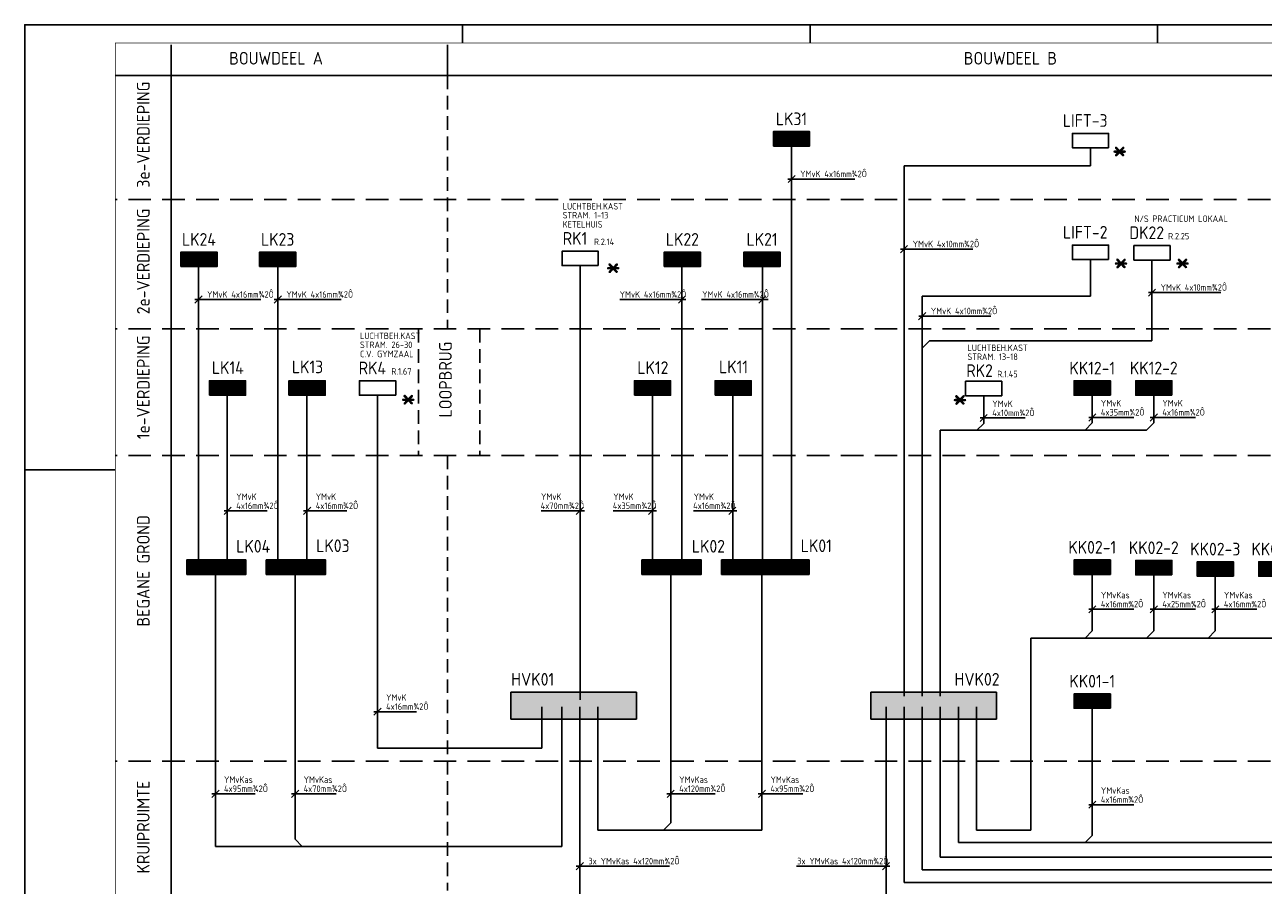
# Model space of a CAD drawing. Header units: millimetres. Extents: x 0 to 594, y 0 to 420.
# Tile 2 of 3: x 0 to 342, y 182 to 420. Entities that reach past the tile are written whole.
import ezdxf
from ezdxf.enums import TextEntityAlignment as Align

# ---------------------------------------------------------------- set-up
doc = ezdxf.new("R2010")
doc.units = ezdxf.units.MM
doc.linetypes.add('B0701', pattern=[9.375, 6.25, -3.125])
doc.linetypes.add('HIDDEN', pattern=[0.375, 0.25, -0.125])
doc.layers.get('0').update_dxf_attribs({"linetype": 'CONTINUOUS'})
for name, color, linetype in [('EB62205-_ATTRIB', 2, 'CONTINUOUS'), ('EB63105-_ATTRIB', 2, 'CONTINUOUS'), ('EL$2B---_KADER', 4, 'CONTINUOUS'), ('EL62205-_KRACHT-KAST', 3, 'CONTINUOUS'), ('EL63105-_LICHT-KAST', 3, 'CONTINUOUS'), ('LIJN025', 10, 'CONTINUOUS'), ('LIJN035', 50, 'CONTINUOUS'), ('LIJN050', 90, 'CONTINUOUS'), ('TEKST18', 1, 'CONTINUOUS'), ('TEKST25', 10, 'CONTINUOUS'), ('TEKST35', 2, 'CONTINUOUS'), ('TEKST50', 90, 'CONTINUOUS')]:
    doc.layers.add(name, color=color, linetype=linetype)
doc.styles.add('1_8', font='ISO', dxfattribs={"height": 1.8})
doc.styles.add('3_5', font='iso.shx', dxfattribs={"height": 3.5})
doc.styles.add('5_0', font='iso.shx')
doc.styles.add('ISO', font='ISO.SHX')
doc.styles.add('ROMAND', font='romand')

# ---------------------------------------------------------------- blocks, each defined once
blk = doc.blocks.new('A2')
at = {"layer": 'LIJN025'}
for p, q in [((121, 415), (121, 420)), ((217, 415), (217, 420)), ((313, 415), (313, 420)), ((0, 297), (25, 297))]:
    blk.add_line(p, q, dxfattribs=at)
blk.add_lwpolyline([(0, 0), (0, 420), (594, 420), (594, 0)], close=True, dxfattribs=at)
at = {"layer": 'LIJN050', "const_width": 0.2}
blk.add_lwpolyline([(589, 415), (25, 415), (25, 5), (589, 5)], close=True, dxfattribs=at)
at = {"layer": 'TEKST25', "style": 'ROMAND', "width": 2.899115}
blk.add_attdef('STATUS', text='', height=2.5, dxfattribs=at).set_placement((548, 71.5), (587, 71.5), align=Align.FIT)
at = {"layer": 'TEKST25', "style": 'ISO'}
for tag, p in [('E', (549.25, 66)), ('NAAM-E', (560.75, 66)), ('DATUM-E', (579, 66)), ('D', (549.25, 61)), ('NAAM-D', (560.75, 61)), ('DATUM-D', (579, 61)), ('C', (549.25, 56)), ('NAAM-C', (560.75, 56)), ('DATUM-C', (579, 56)), ('B', (549.25, 51)), ('NAAM-B', (560.75, 51)), ('DATUM-B', (579, 51)), ('A', (549.25, 46)), ('NAAM-A', (560.75, 46)), ('DATUM-A', (579, 46))]:
    blk.add_attdef(tag, text='', height=2.5, dxfattribs=at).set_placement(p, align=Align.CENTER)
for tag, p in [('DATUM', (426.75, 36.25)), ('SCHAAL', (462, 36.25)), ('GETEKEND', (492.25, 36.25)), ('GECONTOL.', (527, 36.25)), ('FORMAAT', (557.25, 28.25))]:
    blk.add_attdef(tag, p, '', height=2.5, dxfattribs=at)
at = {"layer": 'TEKST35', "style": 'ISO'}
for tag, p in [('PROJECT', (428.5, 72.5)), ('PLAATS', (428.5, 63.5)), ('INSTALLATIE-REGEL1', (428.5, 52.5)), ('INSTALLATIE-REGEL2', (428.5, 43.5))]:
    blk.add_attdef(tag, p, '', height=4, dxfattribs=at)
blk.add_attdef('PROJ.NR.', text='', height=4, dxfattribs=at).set_placement((575, 23), align=Align.CENTER)
at = {"layer": 'TEKST50', "style": 'ISO'}
blk.add_attdef('FILE-NAAM', text='', height=5, dxfattribs=at).set_placement((567.5, 7.5), align=Align.CENTER)
blk = doc.blocks.new('ES111261')
for p, q in [((-5, 1.75), (5, 1.75)), ((-5, 1.5), (5, 1.5)), ((-5, 1.25), (5, 1.25)), ((-5, 1), (5, 1)), ((-5, 0.75), (5, 0.75)), ((-5, 0.5), (5, 0.5)), ((-5, 0.25), (5, 0.25)), ((-5, 0), (5, 0)), ((-5, -0.25), (5, -0.25)), ((-5, -0.5), (5, -0.5)), ((-5, -0.75), (5, -0.75)), ((-5, -1), (5, -1)), ((-5, -1.25), (5, -1.25)), ((-5, -1.5), (5, -1.5)), ((-5, -1.75), (5, -1.75)), ((-5, -2), (5, -2))]:
    blk.add_line(p, q)
blk.add_lwpolyline([(-5, -2), (5, -2), (5, 2), (-5, 2)], close=True)
for tag, height, style, flags, p in [('GROEPI', 1.8, '1_8', 9, (0, 9.5)), ('GROEP', 1.8, '1_8', 8, (0, 7.5)), ('CODE', 3.5, '3_5', 8, (0, 4.5)), ('M_CODE', 1.8, '1_8', 9, (0, 0)), ('KAST', 1.8, '1_8', 9, (0, -3.5)), ('VERMOGEN', 1.8, '1_8', 9, (0, -5.5)), ('DOEL', 1.8, '1_8', 9, (0, -7.5)), ('VERMOGENI', 1.8, '1_8', 9, (0, -9.5)), ('DOELI', 1.8, '1_8', 9, (0, -11.5))]:
    blk.add_attdef(tag, text='', height=height, dxfattribs=dict(style=style, flags=flags)).set_placement(p, align=Align.MIDDLE_CENTER)
at = {"style": '1_8', "flags": 9}
blk.add_attdef('RUIMTE', text='', height=1.8, dxfattribs=at).set_placement((0, -9.5), align=Align.MIDDLE)
blk = doc.blocks.new('ES111207')
blk.add_lwpolyline([(5, -2), (-5, -2), (-5, 2), (5, 2)], close=True)
for tag, height, style, flags, p in [('GROEPI', 1.8, '1_8', 9, (0, 9.5)), ('GROEP', 1.8, '1_8', 8, (0, 7.5)), ('CODE', 3.5, '3_5', 8, (0, 4.5)), ('M_CODE', 1.8, '1_8', 9, (0, 0)), ('KAST', 1.8, '1_8', 9, (0, -3.5)), ('VERMOGEN', 1.8, '1_8', 9, (0, -5.5)), ('DOEL', 1.8, '1_8', 9, (0, -7.5)), ('VERMOGENI', 1.8, '1_8', 9, (0, -9.5)), ('DOELI', 1.8, '1_8', 9, (0, -11.5))]:
    blk.add_attdef(tag, text='', height=height, dxfattribs=dict(style=style, flags=flags)).set_placement(p, align=Align.MIDDLE_CENTER)
at = {"style": '1_8', "flags": 9}
blk.add_attdef('RUIMTE', text='', height=1.8, dxfattribs=at).set_placement((0, -9.5), align=Align.MIDDLE)

msp = doc.modelspace()

# ---------------------------------------------------------------- linework, layer by layer
at = {"layer": 'LIJN025'}
for p, q in [((40.5, 5), (40.5, 414.5)), ((116.79, 406), (116.79, 414.5)), ((588, 406), (25, 406)), ((210.9, 377.38), (229.4, 377.38)), ((212.92, 378.37), (210.94, 376.39)), ((242, 358), (262.03, 358)), ((243.99, 358.99), (242.01, 357.01)), ((310.5, 346), (330.53, 346)), ((312.49, 346.99), (310.51, 345.01)), ((49.02, 345.06), (47.03, 343.08)), ((47.03, 344.07), (65.25, 344.07)), ((68.92, 344.07), (87.42, 344.07)), ((70.94, 345.06), (68.96, 343.08)), ((182.65, 344.07), (164.42, 344.07)), ((182.61, 345.06), (180.63, 343.08)), ((205.48, 344.07), (186.98, 344.07)), ((204.83, 345.06), (202.85, 343.08)), ((248.99, 340.49), (247.01, 338.51)), ((247.03, 339.5), (267, 339.5)), ((265.99, 312.34), (264.01, 310.36)), ((295.99, 312.49), (294.01, 310.51)), ((294.03, 311.5), (306.5, 311.5)), ((312.99, 312.49), (311.01, 310.51)), ((311.03, 311.5), (323.5, 311.5)), ((264.03, 311.35), (276.5, 311.35)), ((57.08, 286.67), (55.09, 284.69)), ((55.09, 285.68), (67.03, 285.68)), ((77.06, 285.68), (89, 285.68)), ((79.05, 286.67), (77.07, 284.69)), ((154.65, 285.68), (142.71, 285.68)), ((154.39, 286.67), (152.41, 284.69)), ((174.59, 285.68), (162.65, 285.68)), ((174.33, 286.67), (172.35, 284.69)), ((196.79, 285.68), (184.85, 285.68)), ((196.54, 286.67), (194.56, 284.69)), ((295.99, 259.49), (294.01, 257.51)), ((294.03, 258.5), (306.5, 258.5)), ((312.99, 259.49), (311.01, 257.51)), ((311.03, 258.5), (323.5, 258.5)), ((329.99, 259.49), (328.01, 257.51)), ((328.03, 258.5), (340.5, 258.5)), ((96.47, 230.19), (108.24, 230.19)), ((98.49, 231.18), (96.51, 229.2)), ((51.7, 207.5), (63.65, 207.5)), ((53.7, 208.49), (51.71, 206.51)), ((73.68, 207.5), (86.01, 207.5)), ((75.7, 208.49), (73.71, 206.51)), ((177.47, 207.5), (190.8, 207.5)), ((179.49, 208.49), (177.51, 206.51)), ((202.7, 207.5), (215, 207.5)), ((204.72, 208.49), (202.73, 206.51)), ((295.99, 205.49), (294.01, 203.51)), ((294.03, 204.5), (306.5, 204.5)), ((154.4, 188.49), (152.42, 186.51)), ((237.02, 186.51), (239, 188.49)), ((152.41, 187.5), (178.14, 187.5)), ((239.03, 187.5), (213.24, 187.5))]:
    msp.add_line(p, q, dxfattribs=at)
at = {"layer": 'LIJN025', "linetype": 'HIDDEN', "ltscale": 15}
for p, q in [((116.79, 406), (116.79, 336)), ((108.79, 336), (108.79, 301)), ((125.79, 336), (125.79, 301)), ((116.79, 301), (116.79, 180.78))]:
    msp.add_line(p, q, dxfattribs=at)
at = {"layer": 'LIJN025', "linetype": 'B0701'}
for p, q in [((588, 371.72), (25, 371.72)), ((588, 336), (25, 336)), ((588, 301), (25, 301)), ((588, 216.5), (25, 216.5))]:
    msp.add_line(p, q, dxfattribs=at)
at = {"layer": 'LIJN035'}
for p, q in [((265, 317.5), (265, 309.85)), ((295, 317.63), (295, 310)), ((312, 317.65), (312, 310)), ((265, 309.85), (263, 307.85)), ((295, 310), (293, 308)), ((312, 310), (310, 308)), ((295, 252.51), (295, 268)), ((312, 252.5), (312, 268)), ((329, 252.51), (329, 267.5)), ((295, 252.51), (293, 250.51)), ((312, 252.5), (310, 250.51)), ((329, 252.51), (327, 250.51)), ((295, 196.03), (295, 231)), ((295, 196.03), (293, 194.03))]:
    msp.add_line(p, q, dxfattribs=at)
at = {"layer": 'LIJN050'}
for p, q in [((211.9, 272.1), (211.9, 386.89)), ((294.5, 381), (294.5, 386)), ((243, 381), (294.5, 381)), ((243, 234.5), (243, 381)), ((48, 272.1), (48, 355.2)), ((69.97, 272.1), (69.97, 355.2)), ((153.5, 299), (153.5, 353.44)), ((181.59, 272.1), (181.59, 355.2)), ((203.84, 272.1), (203.84, 355.2)), ((294.5, 355.13), (294.5, 345)), ((311.5, 332.63), (311.5, 355)), ((248, 345), (294.5, 345)), ((248, 234.5), (248, 345)), ((250, 332.63), (248, 330.63)), ((250, 332.63), (311.5, 332.63)), ((55.97, 270), (55.97, 317.46)), ((77.97, 270), (77.97, 317.51)), ((97.5, 220.13), (97.5, 317.63)), ((173.44, 270), (173.44, 317.46)), ((195.7, 270), (195.7, 317.51)), ((253, 308), (293, 308)), ((253, 234.5), (253, 308)), ((293, 308), (310, 308)), ((153.5, 233.5), (153.5, 299)), ((52.7, 192.94), (52.7, 268.13)), ((74.7, 194.94), (74.7, 268.13)), ((178.5, 199.49), (178.5, 268.13)), ((203.73, 197.5), (203.73, 268.13)), ((278.01, 250.5), (429.01, 250.5)), ((278.01, 250.5), (278.01, 197.5)), ((169.04, 235.62), (134.34, 235.62)), ((134.34, 235.62), (134.34, 228.14)), ((169.04, 228.14), (169.04, 235.62)), ((268.55, 235.62), (233.84, 235.62)), ((233.84, 235.62), (233.84, 228.14)), ((268.55, 228.14), (268.55, 235.62)), ((142.91, 231.5), (142.91, 220.13)), ((148.41, 231.5), (148.41, 192.94)), ((153.41, 231.5), (153.41, 170.5)), ((158.41, 231.5), (158.41, 197.5)), ((238.01, 231.5), (238.01, 170.5)), ((243.01, 231.5), (243.01, 182.99)), ((248.01, 231.5), (248.01, 186.49)), ((253.01, 231.5), (253.01, 189.99)), ((258.01, 231.5), (258.01, 194.03)), ((263.01, 231.5), (263.01, 197.5)), ((134.34, 228.14), (169.04, 228.14)), ((233.84, 228.14), (268.55, 228.14)), ((97.5, 220.13), (142.91, 220.13)), ((176.51, 197.5), (178.51, 199.5)), ((158.41, 197.5), (203.73, 197.5)), ((263.01, 197.5), (278.01, 197.5)), ((52.7, 192.94), (148.41, 192.94)), ((76.7, 192.94), (74.7, 194.94)), ((258.01, 194.03), (417, 194.03)), ((253.01, 189.99), (458.53, 189.99)), ((248.01, 186.49), (462.03, 186.49)), ((243.01, 182.99), (471.53, 182.99))]:
    msp.add_line(p, q, dxfattribs=at)
for points in [[(134.34, 228.14), (169.04, 228.34), (134.34, 235.62), (169.04, 235.42)], [(233.84, 228.14), (268.55, 228.34), (233.84, 235.62), (268.55, 235.42)]]:
    msp.add_solid(points, dxfattribs=at)

# ---------------------------------------------------------------- block references
at = {"layer": 'EL$2B---_KADER'}
msp.add_blockref('A2', (0, 0), dxfattribs=at)
at = {"layer": 'EL62205-_KRACHT-KAST'}
ref = msp.add_blockref('ES111207', (265, 319.5), dxfattribs=at)
ref.add_attrib('CODE', 'RK2', dxfattribs={"layer": 'EB62205-_ATTRIB', "color": 3, "height": 3.5, "style": '3_5', "flags": 8}).set_placement((263.86, 324.44), align=Align.MIDDLE_CENTER)
at = {"layer": 'EL63105-_LICHT-KAST'}
ref = msp.add_blockref('ES111261', (211.88, 388.5), dxfattribs=at)
ref.add_attrib('CODE', 'LK31', dxfattribs={"layer": 'EB63105-_ATTRIB', "color": 3, "height": 3.5, "style": '3_5', "flags": 8}).set_placement((211.88, 394), align=Align.MIDDLE_CENTER)
ref = msp.add_blockref('ES111207', (294.5, 388), dxfattribs=at)
ref.add_attrib('CODE', 'LIFT-3', dxfattribs={"layer": 'EB63105-_ATTRIB', "color": 3, "height": 3.5, "style": '3_5', "flags": 8}).set_placement((293.05, 393.54), align=Align.MIDDLE_CENTER)
ref = msp.add_blockref('ES111207', (294.5, 357.13), dxfattribs=at)
ref.add_attrib('CODE', 'LIFT-2', dxfattribs={"layer": 'EB63105-_ATTRIB', "color": 3, "height": 3.5, "style": '3_5', "flags": 8}).set_placement((293.05, 362.67), align=Align.MIDDLE_CENTER)
ref = msp.add_blockref('ES111207', (311.5, 357), dxfattribs=at)
ref.add_attrib('CODE', 'DK22', dxfattribs={"layer": 'EB63105-_ATTRIB', "color": 3, "height": 3.5, "style": '3_5', "flags": 8}).set_placement((310.05, 362.54), align=Align.MIDDLE_CENTER)
ref = msp.add_blockref('ES111261', (48.13, 355.2), dxfattribs=at)
ref.add_attrib('CODE', 'LK24', dxfattribs={"layer": 'EB63105-_ATTRIB', "color": 3, "height": 3.5, "style": '3_5', "flags": 8}).set_placement((48.13, 360.7), align=Align.MIDDLE_CENTER)
ref = msp.add_blockref('ES111261', (69.89, 355.2), dxfattribs=at)
ref.add_attrib('CODE', 'LK23', dxfattribs={"layer": 'EB63105-_ATTRIB', "color": 3, "height": 3.5, "style": '3_5', "flags": 8}).set_placement((69.89, 360.7), align=Align.MIDDLE_CENTER)
ref = msp.add_blockref('ES111207', (153.5, 355.44), dxfattribs=at)
ref.add_attrib('CODE', 'RK1', dxfattribs={"layer": 'EB63105-_ATTRIB', "color": 3, "height": 3.5, "style": '3_5', "flags": 8}).set_placement((152.05, 360.98), align=Align.MIDDLE_CENTER)
ref = msp.add_blockref('ES111261', (181.73, 355.2), dxfattribs=at)
ref.add_attrib('CODE', 'LK22', dxfattribs={"layer": 'EB63105-_ATTRIB', "color": 3, "height": 3.5, "style": '3_5', "flags": 8}).set_placement((181.73, 360.7), align=Align.MIDDLE_CENTER)
ref = msp.add_blockref('ES111261', (203.75, 355.2), dxfattribs=at)
ref.add_attrib('CODE', 'LK21', dxfattribs={"layer": 'EB63105-_ATTRIB', "color": 3, "height": 3.5, "style": '3_5', "flags": 8}).set_placement((203.75, 360.7), align=Align.MIDDLE_CENTER)
ref = msp.add_blockref('ES111261', (56.02, 319.63), dxfattribs=at)
ref.add_attrib('CODE', 'LK14', dxfattribs={"layer": 'EB63105-_ATTRIB', "color": 3, "height": 3.5, "style": '3_5', "flags": 8}).set_placement((56.11, 325.26), align=Align.MIDDLE_CENTER)
ref = msp.add_blockref('ES111261', (78.02, 319.63), dxfattribs=at)
ref.add_attrib('CODE', 'LK13', dxfattribs={"layer": 'EB63105-_ATTRIB', "color": 3, "height": 3.5, "style": '3_5', "flags": 8}).set_placement((78.14, 325.47), align=Align.MIDDLE_CENTER)
ref = msp.add_blockref('ES111207', (97.5, 319.63), dxfattribs=at)
ref.add_attrib('CODE', 'RK4', dxfattribs={"layer": 'EB63105-_ATTRIB', "color": 3, "height": 3.5, "style": '3_5', "flags": 8}).set_placement((96.05, 325.17), align=Align.MIDDLE_CENTER)
ref = msp.add_blockref('ES111261', (173.49, 319.63), dxfattribs=at)
ref.add_attrib('CODE', 'LK12', dxfattribs={"layer": 'EB63105-_ATTRIB', "color": 3, "height": 3.5, "style": '3_5', "flags": 8}).set_placement((173.58, 325.26), align=Align.MIDDLE_CENTER)
ref = msp.add_blockref('ES111261', (195.75, 319.63), dxfattribs=at)
ref.add_attrib('CODE', 'LK11', dxfattribs={"layer": 'EB63105-_ATTRIB', "color": 3, "height": 3.5, "style": '3_5', "flags": 8}).set_placement((195.88, 325.47), align=Align.MIDDLE_CENTER)
ref = msp.add_blockref('ES111261', (295, 319.63), dxfattribs=dict(at, xscale=-1))
ref.add_attrib('CODE', 'KK12-1', dxfattribs={"layer": 'EB63105-_ATTRIB', "color": 3, "height": 3.5, "style": '3_5', "flags": 8}).set_placement((295, 325.13), align=Align.MIDDLE_CENTER)
ref = msp.add_blockref('ES111261', (312, 319.65), dxfattribs=dict(at, xscale=-1))
ref.add_attrib('CODE', 'KK12-2', dxfattribs={"layer": 'EB63105-_ATTRIB', "color": 3, "height": 3.5, "style": '3_5', "flags": 8}).set_placement((312, 325.15), align=Align.MIDDLE_CENTER)
ref = msp.add_blockref('ES111261', (56.13, 270.13), dxfattribs=at)
ref.add_attrib('CODE', 'LK04', dxfattribs={"layer": 'EB63105-_ATTRIB', "color": 3, "height": 3.5, "style": '3_5', "flags": 8}).set_placement((63.13, 275.91), align=Align.MIDDLE_CENTER)
ref = msp.add_blockref('ES111261', (78.13, 270.13), dxfattribs=at)
ref.add_attrib('CODE', 'LK03', dxfattribs={"layer": 'EB63105-_ATTRIB', "color": 3, "height": 3.5, "style": '3_5', "flags": 8}).set_placement((85.15, 276.05), align=Align.MIDDLE_CENTER)
ref = msp.add_blockref('ES111261', (181.93, 270.13), dxfattribs=at)
ref.add_attrib('CODE', 'LK02', dxfattribs={"layer": 'EB63105-_ATTRIB', "color": 3, "height": 3.5, "style": '3_5', "flags": 8}).set_placement((188.93, 275.91), align=Align.MIDDLE_CENTER)
ref = msp.add_blockref('ES111261', (211.73, 270.13), dxfattribs=at)
ref.add_attrib('CODE', 'LK01', dxfattribs={"layer": 'EB63105-_ATTRIB', "color": 3, "height": 3.5, "style": '3_5', "flags": 8}).set_placement((218.74, 276.05), align=Align.MIDDLE_CENTER)
ref = msp.add_blockref('ES111261', (295, 270.13), dxfattribs=dict(at, xscale=-1))
ref.add_attrib('CODE', 'KK02-1', dxfattribs={"layer": 'EB63105-_ATTRIB', "color": 3, "height": 3.5, "style": '3_5', "flags": 8}).set_placement((295, 275.63), align=Align.MIDDLE_CENTER)
ref = msp.add_blockref('ES111261', (312, 270), dxfattribs=dict(at, xscale=-1))
ref.add_attrib('CODE', 'KK02-2', dxfattribs={"layer": 'EB63105-_ATTRIB', "color": 3, "height": 3.5, "style": '3_5', "flags": 8}).set_placement((312, 275.5), align=Align.MIDDLE_CENTER)
ref = msp.add_blockref('ES111261', (329, 269.63), dxfattribs=dict(at, xscale=-1))
ref.add_attrib('CODE', 'KK02-3', dxfattribs={"layer": 'EB63105-_ATTRIB', "color": 3, "height": 3.5, "style": '3_5', "flags": 8}).set_placement((329, 275.13), align=Align.MIDDLE_CENTER)
ref = msp.add_blockref('ES111261', (346, 269.63), dxfattribs=dict(at, xscale=-1))
ref.add_attrib('CODE', 'KK02-4', dxfattribs={"layer": 'EB63105-_ATTRIB', "color": 3, "height": 3.5, "style": '3_5', "flags": 8}).set_placement((346, 275.13), align=Align.MIDDLE_CENTER)
for p in [(49.78, 270.13), (71.75, 270.13), (175.57, 270.13), (197.55, 270.13), (203.93, 270.13)]:
    msp.add_blockref('ES111261', p, dxfattribs=at)
ref = msp.add_blockref('ES111261', (295, 233.13), dxfattribs=dict(at, xscale=-1))
ref.add_attrib('CODE', 'KK01-1', dxfattribs={"layer": 'EB63105-_ATTRIB', "color": 3, "height": 3.5, "style": '3_5', "flags": 8}).set_placement((295, 238.63), align=Align.MIDDLE_CENTER)

# ---------------------------------------------------------------- texts
at = {"layer": 'TEKST18'}
for s, height, style, p in [('*', 7.2, 'ISO', (300.38, 382.13)), ('YMvK 4x16mm¾2Ô', 1.8, 'ISO', (214.28, 377.89)), ('LUCHTBEH.KAST', 1.8, '5_0', (148.64, 368.95)), ('STRAM. 1-13', 1.8, '5_0', (148.64, 366.48)), ('N/S PRACTICUM LOKAAL', 1.8, '5_0', (306.64, 365.51)), ('KETELHUIS', 1.8, '5_0', (148.64, 363.95)), ('R.2.14', 1.8, '5_0', (157.3, 359.13)), ('YMvK 4x10mm¾2Ô', 1.8, 'ISO', (245.38, 358.52)), ('R.2.25', 1.8, '5_0', (315.97, 360.69)), ('*', 7.2, 'ISO', (160.42, 349.9)), ('*', 7.2, 'ISO', (300.75, 351.2)), ('*', 7.2, 'ISO', (317.74, 351.2)), ('YMvK 4x16mm¾2Ô', 1.8, 'ISO', (50.38, 344.59)), ('YMvK 4x16mm¾2Ô', 1.8, 'ISO', (72.3, 344.59)), ('YMvK 4x16mm¾2Ô', 1.8, 'ISO', (164.4, 344.59)), ('YMvK 4x16mm¾2Ô', 1.8, 'ISO', (187.2, 344.59)), ('YMvK 4x10mm¾2Ô', 1.8, 'ISO', (313.88, 346.52)), ('YMvK 4x10mm¾2Ô', 1.8, 'ISO', (250.38, 340.02)), ('STRAM. 26-30', 1.8, '5_0', (92.64, 330.68)), ('LUCHTBEH.KAST', 1.8, '5_0', (92.64, 333.15)), ('C.V. GYMZAAL', 1.8, '5_0', (92.64, 328.15)), ('STRAM. 13-18', 1.8, '5_0', (260.52, 327.38)), ('LUCHTBEH.KAST', 1.8, '5_0', (260.52, 329.85)), ('R.1.67', 1.8, '5_0', (101.3, 323.33)), ('R.1.45', 1.8, '5_0', (268.73, 322.59)), ('*', 7.2, 'ISO', (103.78, 313.56)), ('*', 7.2, 'ISO', (256.24, 313.49)), ('YMvK', 1.8, 'ISO', (267.38, 314.37)), ('YMvK', 1.8, 'ISO', (297.38, 314.52)), ('YMvK', 1.8, 'ISO', (314.38, 314.52)), ('4x10mm¾2Ô', 1.8, 'ISO', (267.38, 311.87)), ('4x35mm¾2Ô', 1.8, 'ISO', (297.38, 312.02)), ('4x16mm¾2Ô', 1.8, 'ISO', (314.38, 312.02)), ('YMvK', 1.8, 'ISO', (58.44, 288.7)), ('4x16mm¾2Ô', 1.8, 'ISO', (58.44, 286.2)), ('YMvK', 1.8, 'ISO', (80.41, 288.7)), ('4x16mm¾2Ô', 1.8, 'ISO', (80.41, 286.2)), ('4x70mm¾2Ô', 1.8, 'ISO', (142.57, 286.2)), ('YMvK', 1.8, 'ISO', (142.67, 288.7)), ('4x35mm¾2Ô', 1.8, 'ISO', (162.51, 286.2)), ('YMvK', 1.8, 'ISO', (162.62, 288.7)), ('4x16mm¾2Ô', 1.8, 'ISO', (184.71, 286.2)), ('YMvK', 1.8, 'ISO', (184.82, 288.7)), ('YMvKas', 1.8, 'ISO', (297.38, 261.52)), ('4x16mm¾2Ô', 1.8, 'ISO', (297.38, 259.02)), ('YMvKas', 1.8, 'ISO', (314.38, 261.52)), ('4x25mm¾2Ô', 1.8, 'ISO', (314.38, 259.02)), ('YMvKas', 1.8, 'ISO', (331.38, 261.52)), ('4x16mm¾2Ô', 1.8, 'ISO', (331.38, 259.02)), ('YMvK', 1.8, 'ISO', (99.85, 233.21)), ('4x16mm¾2Ô', 1.8, 'ISO', (99.85, 230.71)), ('YMvKas ', 1.8, 'ISO', (55.06, 210.52)), ('YMvKas ', 1.8, 'ISO', (77.06, 210.52)), ('YMvKas ', 1.8, 'ISO', (180.85, 210.52)), ('YMvKas ', 1.8, 'ISO', (206.08, 210.52)), ('4x95mm¾2Ô', 1.8, 'ISO', (55.06, 208.02)), ('4x70mm¾2Ô', 1.8, 'ISO', (77.06, 208.02)), ('4x120mm¾2Ô', 1.8, 'ISO', (180.85, 208.02)), ('4x95mm¾2Ô', 1.8, 'ISO', (206.08, 208.02)), ('YMvKas', 1.8, 'ISO', (297.38, 207.52)), ('4x16mm¾2Ô', 1.8, 'ISO', (297.38, 205.02)), ('3x YMvKas 4x120mm¾2Ô', 1.8, 'ISO', (155.76, 188.02)), ('3x YMvKas 4x120mm¾2Ô', 1.8, 'ISO', (213.47, 188.02))]:
    msp.add_text(s, height=height, dxfattribs=dict(at, style=style)).set_placement(p)
at = {"layer": 'TEKST35', "style": '5_0'}
for s, p in [('BOUWDEEL A', (56.5, 409)), ('BOUWDEEL B', (259.5, 409))]:
    msp.add_text(s, height=3.5, dxfattribs=at).set_placement(p)
for s, p in [('3e-VERDIEPING', (34.5, 375)), ('2e-VERDIEPING', (34.5, 340)), ('1e-VERDIEPING', (34.5, 305.5)), ('LOOPBRUG', (118, 311.5)), ('BEGANE GROND', (34.5, 253.73)), ('KRUIPRUIMTE', (34.5, 185.5))]:
    msp.add_text(s, height=3.5, rotation=90, dxfattribs=at).set_placement(p)
at = {"layer": 'TEKST35', "color": 90, "style": '5_0'}
for s, p in [('HVK01', (134.42, 237.4)), ('HVK02', (256.93, 237.4))]:
    msp.add_text(s, height=3.5, dxfattribs=at).set_placement(p)

doc.saveas('drawing.dxf')
